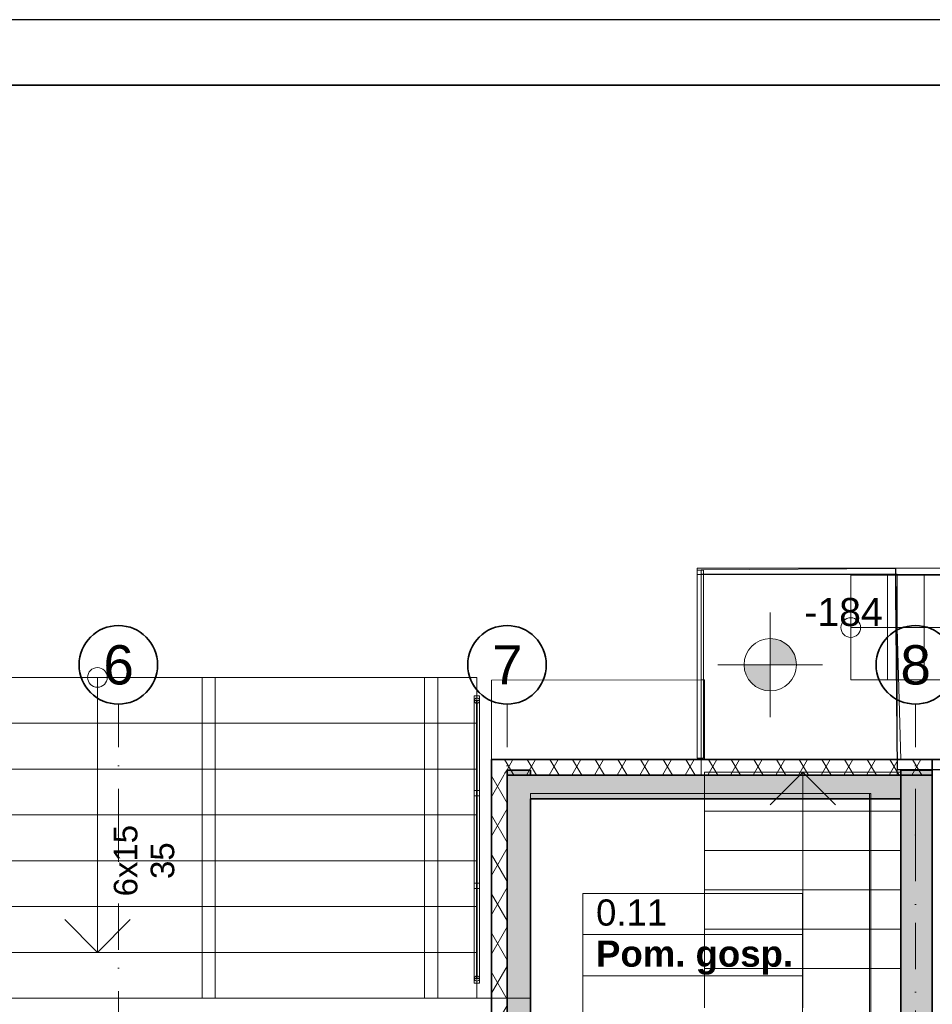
# Model space of a CAD drawing. Header units: millimetres. Extents: x 82175 to 237000, y 24756 to 471700.
# Tile 228 of 256: x 115666 to 122640, y 388044 to 395564. Entities that reach past the tile are written whole.
import ezdxf

# ---------------------------------------------------------------- set-up
doc = ezdxf.new("R2010")
doc.units = ezdxf.units.MM
doc.linetypes.add('Kropki i Kreski', pattern=[6.702778, 3.527778, -1.763889, 0, -1.411111])
doc.linetypes.add('thk_line_type', pattern=[945, 540, -405])
for name, color, linetype in [('- A - ocieplenie', 8, 'Continuous'), ('- strefy pomieszczeń', 8, 'Continuous'), ('balustrada', 8, 'Continuous'), ('CP_LINENORM', 253, 'Continuous'), ('Konstrukcja - Siatka mod', 8, 'Continuous'), ('Konstrukcja - Stropy', 8, 'Continuous'), ('Konstrukcja - Ściany zewnętrzne', 8, 'Continuous'), ('Opisy - Etykiety', 8, 'Continuous'), ('Wymiarowanie - Poziomy', 8, 'Continuous'), ('z JAN', 8, 'Continuous')]:
    doc.layers.add(name, color=color, linetype=linetype)
doc.layers.add('CP_FRREF', color=251, linetype='Continuous', lineweight=35)
doc.styles.add('STYL_AUTOMATYCZNY_1', font='arial.ttf')
doc.styles.add('STYL_AUTOMATYCZNY_2', font='arial.ttf')
doc.styles.add('STYL_AUTOMATYCZNY_4', font='arial.ttf')
pattern_1 = [(60, (-135208.59, 662558.78), (-129.90381, 75), []), (120, (-135208.59, 662558.78), (129.90381, 75), [])]

msp = doc.modelspace()

# ---------------------------------------------------------------- hatches: boundary and pattern name
at = {"layer": '- A - ocieplenie', "linetype": 'Continuous', "lineweight": 13}
h = msp.add_hatch(dxfattribs=at)
h.set_pattern_fill('Izolacja_miękka_0002', color=8, style=0, pattern_type=2)
h.set_pattern_definition(pattern_1)
h.paths.add_polyline_path([(119270, 389793.6), (119390, 389793.6), (119270, 389913.6)])
h = msp.add_hatch(dxfattribs=at)
h.set_pattern_fill('Izolacja_miękka_0002', color=8, style=0, pattern_type=2)
h.set_pattern_definition(pattern_1)
h.paths.add_polyline_path([(119270, 389913.6), (119390, 389793.6), (119390, 389913.6)])
h = msp.add_hatch(dxfattribs=at)
h.set_pattern_fill('Izolacja_miękka_0002', color=8, style=0, pattern_type=2)
h.set_pattern_definition(pattern_1)
h.paths.add_polyline_path([(122639.5, 389913.6), (119390, 389913.6), (119390, 389793.6), (122639.5, 389793.6)])
h = msp.add_hatch(dxfattribs=at)
h.set_pattern_fill('Izolacja_miękka_0002', color=8, style=0, pattern_type=2)
h.set_pattern_definition(pattern_1)
h.paths.add_polyline_path([(119270, 389793.6), (119270, 387691), (119390, 387691), (119390, 389793.6)])
at = {"layer": 'Konstrukcja - Ściany zewnętrzne', "linetype": 'Continuous', "lineweight": 13}
for points in [[(119570, 387871), (119570, 389833.6), (119390, 389833.6), (119390, 387871)], [(122639.5, 386531), (122639.5, 389833.6), (122399.5, 389833.6), (122399.5, 386531)], [(119570, 389613.6), (122399.5, 389613.6), (122399.5, 389793.6), (119570, 389793.6)]]:
    msp.add_hatch(color=8, dxfattribs=at).paths.add_polyline_path(points)
at = {"layer": 'Wymiarowanie - Poziomy', "linetype": 'Continuous', "lineweight": 13}
for points in [[(121401.5, 390637.4), (121601.5, 390637.4), (121586.3, 390713.9), (121543, 390778.8), (121478.1, 390822.1), (121401.5, 390837.4)], [(121401.5, 390637.4), (121201.5, 390637.4), (121216.8, 390560.8), (121260.1, 390495.9), (121325, 390452.6), (121401.5, 390437.4)]]:
    msp.add_hatch(color=8, dxfattribs=at).paths.add_polyline_path(points)

# ---------------------------------------------------------------- linework, layer by layer
at = {"layer": '- A - ocieplenie', "color": 8, "linetype": 'Continuous', "lineweight": 35, "ltscale": 100}
msp.add_line((122639.5, 389913.6), (122639.5, 389793.6), dxfattribs=at)
msp.add_line((122639.5, 389913.6), (122639.5, 389793.6), dxfattribs=at)
at = {"layer": '- A - ocieplenie', "color": 8, "linetype": 'Continuous', "lineweight": 35, "ltscale": 100, "flags": 128}
for points in [[(119270, 389913.6), (119270, 389793.6)], [(122639.5, 389913.6), (119270, 389913.6)], [(122759.5, 389913.6), (122639.5, 389913.6)], [(119270, 389793.6), (119270, 387691)], [(119390, 389793.6), (122639.5, 389793.6)], [(119390, 387691), (119390, 389793.6)], [(122639.5, 389793.6), (122639.5, 386531)]]:
    msp.add_lwpolyline(points, dxfattribs=at)
at = {"layer": '- strefy pomieszczeń', "color": 8, "linetype": 'Continuous', "lineweight": 13, "ltscale": 100}
for p, q in [((119970.1, 388891.3), (121648.2, 388891.3)), ((119970.1, 388577), (119970.1, 388891.3)), ((121648.2, 388891.3), (121648.2, 388577)), ((121648.2, 388577), (119970.1, 388577)), ((119970.1, 388577), (121648.2, 388577)), ((119970.1, 388262.7), (119970.1, 388577)), ((121648.2, 388577), (121648.2, 388262.7)), ((121648.2, 388262.7), (119970.1, 388262.7)), ((119970.1, 388262.7), (121648.2, 388262.7)), ((119970.1, 387948.4), (119970.1, 388262.7)), ((121648.2, 388262.7), (121648.2, 387948.4))]:
    msp.add_line(p, q, dxfattribs=at)
at = {"color": 8, "linetype": 'Continuous', "lineweight": 13, "ltscale": 100}
for p, q in [((122016.6, 390521.7), (122016.6, 391321.7)), ((122016.6, 391321.7), (122296.6, 391321.7)), ((122296.6, 391321.7), (122296.6, 390521.7)), ((122296.6, 390521.7), (122296.6, 391321.7)), ((122296.6, 391321.7), (122576.6, 391321.7)), ((122576.6, 391321.7), (122576.6, 390521.7)), ((122576.6, 390521.7), (122576.6, 391321.7)), ((122576.6, 391321.7), (122856.6, 391321.7)), ((122016.6, 390921.7), (122296.6, 390921.7)), ((122296.6, 390921.7), (122856.6, 390921.7)), ((113360, 390541), (119160, 390541)), ((116260, 390541), (116260, 390191)), ((117060, 388091), (117060, 390541)), ((117060, 390541), (117160, 390541)), ((117160, 390541), (117160, 388091)), ((118760, 388091), (118760, 390541)), ((118760, 390541), (118860, 390541)), ((118860, 390541), (118860, 388091)), ((119160, 390541), (119160, 390191)), ((122296.6, 390521.7), (122016.6, 390521.7)), ((122576.6, 390521.7), (122296.6, 390521.7)), ((122856.6, 390521.7), (122576.6, 390521.7)), ((119160, 390191), (113360, 390191)), ((113360, 390191), (119160, 390191)), ((116260, 390191), (116260, 388441)), ((119160, 390191), (119160, 389841)), ((119160, 389841), (113360, 389841)), ((113360, 389841), (119160, 389841)), ((119160, 389841), (119160, 389491)), ((119160, 389491), (113360, 389491)), ((113360, 389491), (119160, 389491)), ((119160, 389491), (119160, 389141)), ((119160, 389141), (113360, 389141)), ((113360, 389141), (119160, 389141)), ((119160, 389141), (119160, 388791)), ((119160, 388791), (113360, 388791)), ((113360, 388791), (119160, 388791)), ((119160, 388791), (119160, 388441)), ((116010, 388691), (116260, 388441)), ((116260, 388441), (116510, 388691)), ((119160, 388441), (113360, 388441)), ((113360, 388441), (119160, 388441)), ((119160, 388441), (119160, 388091)), ((119160, 388091), (113360, 388091)), ((117160, 388091), (117060, 388091)), ((118860, 388091), (118760, 388091))]:
    msp.add_line(p, q, dxfattribs=at)
at = {"color": 8, "linetype": 'thk_line_type', "lineweight": 13, "ltscale": 100}
for p, q in [((122399.5, 389818.5), (120899.5, 389818.5)), ((120899.5, 389818.5), (120899.5, 389518.5)), ((122399.5, 389518.5), (122399.5, 389818.5)), ((122399.5, 389518.5), (120899.5, 389518.5)), ((120899.5, 389518.5), (120899.5, 389218.5)), ((120899.5, 389518.5), (122399.5, 389518.5)), ((122399.5, 389218.5), (122399.5, 389518.5)), ((122399.5, 389218.5), (120899.5, 389218.5)), ((120899.5, 389218.5), (120899.5, 388918.5)), ((120899.5, 389218.5), (122399.5, 389218.5)), ((122399.5, 388918.5), (122399.5, 389218.5)), ((122399.5, 388918.5), (120899.5, 388918.5)), ((120899.5, 388918.5), (120899.5, 388618.5)), ((120899.5, 388918.5), (122399.5, 388918.5)), ((122399.5, 388618.5), (122399.5, 388918.5)), ((122399.5, 388618.5), (120899.5, 388618.5)), ((120899.5, 388618.5), (120899.5, 388318.5)), ((120899.5, 388618.5), (122399.5, 388618.5)), ((122399.5, 388318.5), (122399.5, 388618.5)), ((122399.5, 388318.5), (120899.5, 388318.5)), ((120899.5, 388318.5), (120899.5, 388018.5)), ((120899.5, 388318.5), (122399.5, 388318.5)), ((122399.5, 388018.5), (122399.5, 388318.5))]:
    msp.add_line(p, q, dxfattribs=at)
at = {"color": 8, "linetype": 'thk_line_type', "lineweight": 18, "ltscale": 100}
for p, q in [((121399.5, 389568.5), (121649.5, 389818.5)), ((121649.5, 389518.5), (121649.5, 389818.5)), ((121649.5, 389818.5), (121899.5, 389568.5)), ((121649.5, 388018.5), (121649.5, 389518.5))]:
    msp.add_line(p, q, dxfattribs=at)
at = {"color": 8, "linetype": 'Continuous', "lineweight": 13, "ltscale": 100}
for centre, start, end in [((122016.6, 390921.7), 90, 270), ((122016.6, 390921.7), 270, 90), ((116260, 390541), 0, 180), ((116260, 390541), 180, 0)]:
    msp.add_arc(centre, 75, start, end, dxfattribs=at)
at = {"layer": 'balustrada', "color": 8, "linetype": 'Continuous', "lineweight": 13, "ltscale": 100}
for p, q in [((119180, 390399.8), (119140, 390399.8)), ((119140, 390399.8), (119140, 390364)), ((119140, 390364), (119140, 388241)), ((119180, 390364), (119180, 390399.8)), ((119180, 388241), (119180, 390364)), ((119140, 388241), (119140, 388205.3)), ((119180, 388205.3), (119180, 388241)), ((119140, 388205.3), (119180, 388205.3))]:
    msp.add_line(p, q, dxfattribs=at)
at = {"layer": 'balustrada', "color": 8, "linetype": 'Continuous', "lineweight": 13, "ltscale": 100, "flags": 128}
for points in [[(119140, 390364, 1), (119180, 390364, 1)], [(119140, 388241, 1), (119180, 388241, 1)]]:
    msp.add_lwpolyline(points, format="xyb", close=True, dxfattribs=at)
for points in [[(119180, 390364), (119140, 390364), (119140, 388241), (119180, 388241)], [(119180, 390364), (119140, 390364), (119140, 388241), (119180, 388241)], [(119162.5, 390364), (119157.5, 390364), (119157.5, 388241), (119162.5, 388241)], [(119162.5, 390364), (119157.5, 390364), (119157.5, 388241), (119162.5, 388241)], [(119162.5, 390364), (119157.5, 390364), (119157.5, 388241), (119162.5, 388241)], [(119162.5, 390364), (119157.5, 390364), (119157.5, 388241), (119162.5, 388241)], [(119180, 389676.4), (119140, 389676.4), (119140, 389636.4), (119180, 389636.4)], [(119180, 388968.7), (119140, 388968.7), (119140, 388928.7), (119180, 388928.7)]]:
    msp.add_lwpolyline(points, close=True, dxfattribs=at)
at = {"layer": 'CP_FRREF'}
msp.add_line((136674.5, 395064.2), (83674.5, 395064.2), dxfattribs=at)
at = {"layer": 'CP_LINENORM', "linetype": 'Continuous'}
msp.add_line((137174.5, 395564.2), (82174.5, 395564.2), dxfattribs=at)
at = {"layer": 'Konstrukcja - Siatka mod', "color": 8, "linetype": 'Kropki i Kreski', "lineweight": 13, "ltscale": 100}
for p, q in [((116420, 389337), (116420, 390337)), ((119390, 389337), (119390, 390337)), ((122510, 389337), (122510, 390337)), ((116420, 372372.2), (116420, 389337)), ((119390, 372372.2), (119390, 389337)), ((122510, 389337), (122510, 372372.2))]:
    msp.add_line(p, q, dxfattribs=at)
at = {"layer": 'Konstrukcja - Siatka mod', "color": 8, "linetype": 'Continuous', "lineweight": 35, "ltscale": 100}
for centre in [(116420, 390637), (119390, 390637), (122510, 390637)]:
    msp.add_circle(centre, 300, dxfattribs=at)
at = {"layer": 'Konstrukcja - Siatka mod', "color": 8, "linetype": 'Kropki i Kreski', "lineweight": 13, "ltscale": 100}
for p in [(116420, 389337), (116420, 389337), (119390, 389337), (119390, 389337), (122510, 389337), (122510, 389337)]:
    msp.add_point(p, dxfattribs=at)
at = {"layer": 'Konstrukcja - Stropy', "color": 8, "linetype": 'Continuous', "lineweight": 13, "ltscale": 100, "flags": 128}
for points in [[(122370.8, 389793.6), (122370.8, 391328.5), (120873.3, 391328.5), (120873.3, 389793.6)], [(119390, 386531), (119390, 388091), (119570, 388091), (119570, 389653.9), (122169.6, 389653.9), (122169.6, 386531)], [(122160, 389653.6), (119570, 389653.6), (119570, 387871), (120970, 387871), (120970, 386531), (122160, 386531)], [(95890.2, 388091), (119390, 388091), (119390, 386531), (95890.2, 386531)]]:
    msp.add_lwpolyline(points, close=True, dxfattribs=at)
at = {"layer": 'Konstrukcja - Ściany zewnętrzne', "color": 8, "linetype": 'Continuous', "lineweight": 35, "ltscale": 100, "flags": 128}
for points in [[(119390, 389833.6), (119570, 389833.6)], [(119390, 389833.6), (119390, 387871)], [(119570, 389793.6), (119570, 389833.6)], [(122639.5, 389833.6), (122399.5, 389833.6)], [(122399.5, 389833.6), (122399.5, 386531)], [(122639.5, 386531), (122639.5, 389833.6)], [(122399.5, 389793.6), (119570, 389793.6)], [(122399.5, 389613.6), (122399.5, 389793.6)], [(119570, 389613.6), (122399.5, 389613.6)], [(119570, 387871), (119570, 389613.6)]]:
    msp.add_lwpolyline(points, dxfattribs=at)
at = {"layer": 'Wymiarowanie - Poziomy', "color": 8, "linetype": 'Continuous', "lineweight": 13, "ltscale": 100}
for p, q in [((121401.5, 390237.4), (121401.5, 391037.4)), ((121001.5, 390637.4), (121801.5, 390637.4))]:
    msp.add_line(p, q, dxfattribs=at)
msp.add_circle((121401.5, 390637.4), 200, dxfattribs=at)
at = {"layer": 'z JAN', "color": 8, "linetype": 'Continuous', "lineweight": 13, "ltscale": 100, "flags": 128}
for points in [[(123940.6, 391376.6), (123938.9, 391326.6), (120842, 391326.6), (120842, 391376.6)], [(120892, 389923.8), (120842, 389923.8), (120842, 391359.7), (120892, 391359.7)], [(122357.3, 391371.7), (120873.3, 391363.8), (120873.3, 390521.7), (120899.5, 390521.7), (120899.5, 389913.6), (122399.5, 389913.6)], [(119270, 389913.6), (120899.5, 389913.6), (120899.5, 390521.7), (119271.6, 390520.9)]]:
    msp.add_lwpolyline(points, close=True, dxfattribs=at)
at = {"layer": 'z JAN', "color": 8, "linetype": 'Continuous', "lineweight": 25, "ltscale": 100, "flags": 128}
msp.add_lwpolyline([(122370.7, 389836.8), (122870.7, 389836.8), (122845, 391374.2), (122357.3, 391371.7), (122358.8, 391192.9)], close=True, dxfattribs=at)

# ---------------------------------------------------------------- texts
at = {"layer": '- strefy pomieszczeń', "color": 8, "linetype": 'Continuous', "lineweight": 13, "char_height": 200, "attachment_point": 1}
for s, insert, style in [('\\A1;{\\pql;\\pt0,100;\\fArial|b0|i0|c238|p0;\\W1.000000;0.11\\fArial|b0|i0|c238|p0;\\W1.000000;\\A1{\\H.66x;\\S^  ;}\\fArial|b0|i0|c238|p0;\\W1.000000;\\fArial|b0|i0|c238|p0;\\W1.000000;\\A1{\\H.66x;\\S^  ;}}', (120070.1, 388845.5), 'STYL_AUTOMATYCZNY_1'), ('\\A1;{\\pql;\\pt0,100;\\fArial|b1|i0|c238|p0;\\W1.000000;Pom. gosp.\\fArial|b1|i0|c238|p0;\\W1.000000;\\A1{\\H.66x;\\S^  ;}\\fArial|b1|i0|c238|p0;\\W1.000000;\\fArial|b1|i0|c238|p0;\\W1.000000;\\A1{\\H.66x;\\S^  ;}}', (120070.1, 388531.3), 'STYL_AUTOMATYCZNY_2')]:
    msp.add_mtext(s, dxfattribs=dict(at, insert=insert, style=style))
at = {"layer": 'Konstrukcja - Siatka mod', "color": 8, "linetype": 'Continuous', "lineweight": 13, "char_height": 300, "attachment_point": 1, "style": 'STYL_AUTOMATYCZNY_1'}
for s, insert in [('\\A1;{\\pql;\\pt0;\\fArial|b0|i0|c238|p0;\\W1.000000;6}', (116305.6, 390787)), ('\\A1;{\\pql;\\pt0;\\fArial|b0|i0|c238|p0;\\W1.000000;7}', (119275.6, 390787)), ('\\A1;{\\pql;\\pt0;\\fArial|b0|i0|c238|p0;\\W1.000000;8}', (122395.6, 390787))]:
    msp.add_mtext(s, dxfattribs=dict(at, insert=insert))
at = {"layer": 'Opisy - Etykiety', "color": 8, "linetype": 'Continuous', "lineweight": 13, "insert": (116385.4, 389141.5), "char_height": 180, "attachment_point": 2, "rotation": 90, "line_spacing_factor": 0.938583, "style": 'STYL_AUTOMATYCZNY_4'}
msp.add_mtext('\\A1;{\\pqc;\\fArial|b0|i0|c238|p0;\\W1.000000;6x15\\P\\pqc;\\fArial|b0|i0|c238|p0;\\W1.000000;35}', dxfattribs=at)
at = {"layer": 'Wymiarowanie - Poziomy', "color": 8, "linetype": 'Continuous', "lineweight": 13, "attachment_point": 7, "style": 'STYL_AUTOMATYCZNY_4'}
for s, insert, char_height, width in [('\\A1;{\\pql;\\fArial|b0|i0|c238|p0;\\W1.000000;-184}', (121662, 390930.7), 213.999, 587.4), ('\\A1;{\\pql;\\fArial|b0|i0|c238|p0;\\W1.000000;-0,02= 23,96m npm}', (113734.5, 387718.9), 240, 2863.464)]:
    msp.add_mtext(s, dxfattribs=dict(at, insert=insert, char_height=char_height, width=width))

doc.saveas('drawing.dxf')
